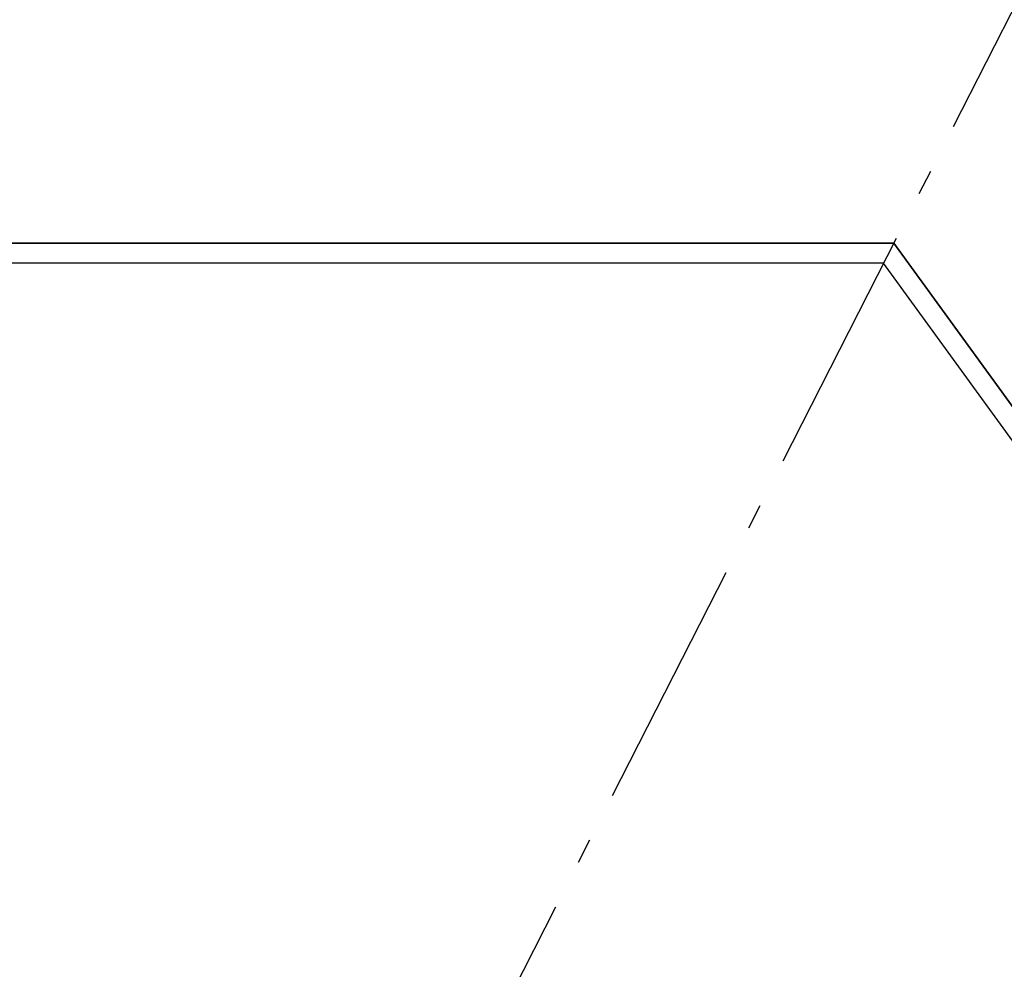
# Model space of a CAD drawing. Header units: millimetres. Extents: x -150 to 340869, y -1115 to 365939.
# Tile 136 of 193: x 317248 to 319216, y 340747 to 342644. Entities that reach past the tile are written whole.
import ezdxf
from ezdxf.enums import TextEntityAlignment as Align

# ---------------------------------------------------------------- set-up
doc = ezdxf.new("R2010")
doc.units = ezdxf.units.MM
doc.header["$LTSCALE"] = 0.5
doc.header["$MEASUREMENT"] = 0
doc.linetypes.add('Akselinje', pattern=[1500, 1000, -200, 100, -200])
doc.linetypes.add('PLINE', pattern=[0])
for name, color, linetype in [('255- Gulvoverflate(Nye konstruksjoner)', 7, 'Continuous'), ('273- Kjøkkeninnredning(Nye konstruksjoner)', 7, 'Continuous'), ('82-- Modullinjer(Nye konstruksjoner)', 7, 'Continuous')]:
    doc.layers.add(name, color=color, linetype=linetype)
doc.styles.add('GENERATED_STYLE_4', font='arial.ttf')

# ---------------------------------------------------------------- blocks, each defined once
blk = doc.blocks.new('Standard grid marker[23]', base_point=(328965.2, 361765.1))
at = {"layer": '82-- Modullinjer(Nye konstruksjoner)', "linetype": 'Akselinje'}
blk.add_line((328874.4, 361586.9), (317523.7, 339309.8), dxfattribs=at)
at = {"layer": '82-- Modullinjer(Nye konstruksjoner)', "style": 'GENERATED_STYLE_4'}
for tag, p in [('AC_MarkerText_1_0', (329022, 361930.2)), ('AC_MarkerText_1_1', (317376.1, 339073.9))]:
    blk.add_attdef(tag, text='', height=100, rotation=360, dxfattribs=at).set_placement(p, align=Align.TOP_CENTER)

msp = doc.modelspace()

# ---------------------------------------------------------------- linework, layer by layer
at = {"layer": '255- Gulvoverflate(Nye konstruksjoner)', "linetype": 'PLINE', "flags": 128}
msp.add_lwpolyline([(319581.2, 343347.8), (320893.3, 341542.1), (319962.8, 340866.1), (318995.2, 342197.8), (314760.9, 342197.8), (314760.9, 343347.8)], close=True, dxfattribs=at)
at = {"layer": '273- Kjøkkeninnredning(Nye konstruksjoner)', "linetype": 'PLINE', "flags": 128}
msp.add_lwpolyline([(314760.9, 343347.8), (314760.9, 342197.8), (318995.2, 342197.8), (319962.8, 340866.1), (320893.3, 341542.1), (320916.8, 341509.8), (319953.9, 340810.2), (318974.8, 342157.8), (314720.9, 342157.8), (314720.9, 343347.8)], close=True, dxfattribs=at)

# ---------------------------------------------------------------- block references
at = {"layer": '82-- Modullinjer(Nye konstruksjoner)', "linetype": 'PLINE'}
msp.add_blockref('Standard grid marker[23]', (328965.2, 361765.1), dxfattribs=at)

doc.saveas('drawing.dxf')
